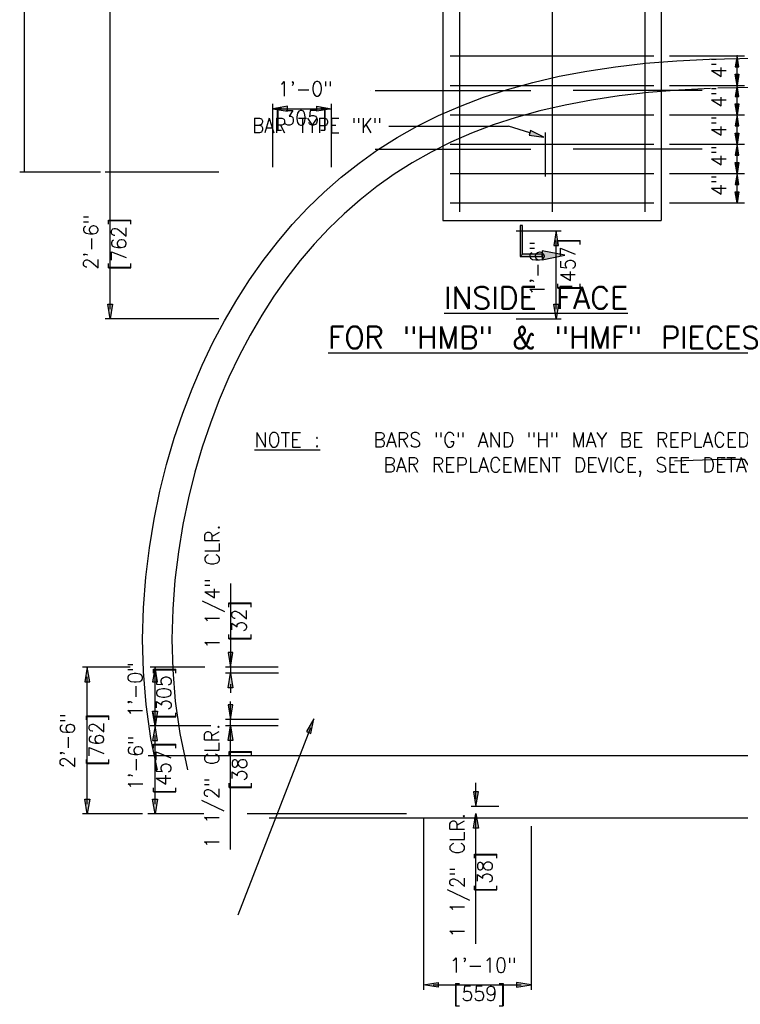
# Model space of a CAD drawing. Extents: x -23 to 2859, y -15 to 3983.
# Tile 29 of 50: x 8 to 69, y 32 to 116. Entities that reach past the tile are written whole.
import ezdxf
from ezdxf.enums import TextEntityAlignment as Align

# ---------------------------------------------------------------- set-up
doc = ezdxf.new("R2010")
doc.units = 0
doc.header["$LTSCALE"] = 25.4
doc.header["$MEASUREMENT"] = 0
doc.linetypes.add('HIDDEN2', pattern=[0.1875, 0.125, -0.0625])
doc.layers.get('0').update_dxf_attribs({"linetype": 'CONTINUOUS'})
for name, color, linetype in [('BDR-TEXT', 1, 'CONTINUOUS'), ('COL_NUM', 7, 'CONTINUOUS'), ('FORM', 1, 'CONTINUOUS'), ('LABELS', 7, 'CONTINUOUS'), ('LEV_PAD', 7, 'CONTINUOUS'), ('PAN_BLK', 7, 'CONTINUOUS'), ('PAN_TS', 7, 'CONTINUOUS'), ('POINTS', 1, 'CONTINUOUS'), ('RS_LABELS', 7, 'CONTINUOUS')]:
    doc.layers.add(name, color=color, linetype=linetype)
doc.styles.add('TXT_SHX', font='txt.shx')

# ---------------------------------------------------------------- blocks, each defined once
blk = doc.blocks.new('A_DIM')
at = {"layer": 'PAN_BLK', "linetype": 'CONTINUOUS'}
blk.add_hatch(color=7, dxfattribs=at).paths.add_polyline_path([(-0.125, 0.0208), (-0.125, -0.0208), (0, 0)])
at = {"layer": 'PAN_BLK', "color": 7, "linetype": 'CONTINUOUS'}
blk.add_lwpolyline([(-0.125, 0.0208), (-0.125, -0.0208), (0, 0)], close=True, dxfattribs=at)
blk = doc.blocks.new('SO3_PN')
at = {"linetype": 'CONTINUOUS'}
for color, points in [(7, [(60.76, 36.77), (60.57, 36.14), (62.58, 35.87)]), (24, [(59.67, 19.91), (59.67, 23.82), (59.37, 23.82), (59.37, 19.61)]), (24, [(65.42, 19.76), (62.35, 20.36), (62.35, 19.16)]), (24, [(62.35, 19.91), (59.67, 19.91), (59.37, 19.61), (62.35, 19.61)])]:
    blk.add_hatch(color=color, dxfattribs=at).paths.add_polyline_path(points)
at = {"layer": 'RS_LABELS', "linetype": 'CONTINUOUS'}
for points in [[(88.66, 45.42), (89.16, 45.42), (88.91, 46.92)], [(88.66, 44.42), (89.16, 44.42), (88.91, 42.92)], [(88.66, 41.42), (89.16, 41.42), (88.91, 42.92)], [(88.66, 40.42), (89.16, 40.42), (88.91, 38.92)], [(88.66, 37.42), (89.16, 37.42), (88.91, 38.92)], [(88.66, 36.42), (89.16, 36.42), (88.91, 34.92)], [(88.66, 33.42), (89.16, 33.42), (88.91, 34.92)], [(88.66, 32.42), (89.16, 32.42), (88.91, 30.92)], [(88.66, 29.42), (89.16, 29.42), (88.91, 30.92)], [(88.66, 28.42), (89.16, 28.42), (88.91, 26.92)]]:
    blk.add_hatch(color=7, dxfattribs=at).paths.add_polyline_path(points)
at = {"color": 7, "linetype": 'CONTINUOUS'}
for p, q in [((79.72, 46.92), (89.91, 46.92)), ((88.91, 42.92), (88.91, 46.92)), ((79.72, 42.92), (89.91, 42.92)), ((88.91, 38.92), (88.91, 42.92)), ((79.72, 38.92), (89.91, 38.92)), ((88.91, 34.92), (88.91, 38.92)), ((60.67, 36.45), (57.75, 37.35)), ((79.72, 34.92), (89.91, 34.92)), ((88.91, 30.92), (88.91, 34.92)), ((79.72, 30.92), (89.91, 30.92)), ((79.72, 30.92), (89.91, 30.92)), ((88.91, 26.92), (88.91, 30.92)), ((79.72, 26.92), (89.91, 26.92))]:
    blk.add_line(p, q, dxfattribs=at)
blk.add_lwpolyline([(60.76, 36.77), (60.57, 36.14), (62.58, 35.87)], close=True, dxfattribs=at)
at = {"color": 24, "linetype": 'CONTINUOUS'}
for points in [[(59.67, 19.91), (59.67, 23.82), (59.37, 23.82), (59.37, 19.61)], [(65.42, 19.76), (62.35, 20.36), (62.35, 19.16)], [(62.35, 19.91), (59.67, 19.91), (59.37, 19.61), (62.35, 19.61)]]:
    blk.add_lwpolyline(points, close=True, dxfattribs=at)
at = {"layer": 'COL_NUM', "color": 7, "linetype": 'CONTINUOUS'}
for p, q in [((76.32, 119.72), (76.32, 25.68)), ((63.7, 118.61), (63.7, 25.68)), ((51.07, 117.51), (51.07, 25.68)), ((49.82, 46.92), (77.57, 46.92)), ((39.58, 42.22), (60.82, 42.22)), ((49.82, 42.92), (77.57, 42.92)), ((84.16, 42.22), (66.57, 42.22)), ((49.82, 38.92), (77.57, 38.92)), ((62.74, 36.48), (62.74, 30.48)), ((49.82, 34.92), (77.57, 34.92)), ((39.58, 34.22), (60.82, 34.22)), ((84.16, 34.22), (66.57, 34.22)), ((49.82, 30.92), (77.57, 30.92)), ((49.82, 26.92), (77.57, 26.92))]:
    blk.add_line(p, q, dxfattribs=at)
at = {"layer": 'COL_NUM', "color": 7, "linetype": 'CONTINUOUS', "const_width": 0.00035}
for points in [[(62.6, 36.48, 1), (62.87, 36.48, 1)], [(62.6, 30.48, 1), (62.87, 30.48, 1)]]:
    blk.add_lwpolyline(points, format="xyb", close=True, dxfattribs=at)
at = {"layer": 'LEV_PAD', "color": 1, "linetype": 'CONTINUOUS'}
for p, q in [((78.57, 119.92), (78.57, 24.48)), ((48.82, 117.31), (48.82, 24.48)), ((48.82, 24.48), (78.57, 24.48))]:
    blk.add_line(p, q, dxfattribs=at)
at = {"layer": 'PAN_TS', "color": 24, "linetype": 'CONTINUOUS'}
for p in [(88.91, 46.92), (88.91, 42.92), (88.91, 38.92), (88.91, 34.92), (88.91, 30.92)]:
    blk.add_point(p, dxfattribs=at)
at = {"layer": 'POINTS', "color": 253, "linetype": 'CONTINUOUS'}
blk.add_line((41.46, 37.35), (57.75, 37.35), dxfattribs=at)
at = {"layer": 'RS_LABELS', "color": 7, "linetype": 'CONTINUOUS'}
for p, q in [((88.91, 42.92), (88.91, 46.92)), ((88.91, 38.92), (88.91, 42.92)), ((88.91, 34.92), (88.91, 38.92)), ((88.91, 30.92), (88.91, 34.92)), ((88.91, 26.92), (88.91, 30.92)), ((88.91, 26.92), (88.91, 30.92))]:
    blk.add_line(p, q, dxfattribs=at)
for points in [[(88.66, 45.42), (89.16, 45.42), (88.91, 46.92)], [(88.66, 44.42), (89.16, 44.42), (88.91, 42.92)], [(88.66, 41.42), (89.16, 41.42), (88.91, 42.92)], [(88.66, 40.42), (89.16, 40.42), (88.91, 38.92)], [(88.66, 37.42), (89.16, 37.42), (88.91, 38.92)], [(88.66, 36.42), (89.16, 36.42), (88.91, 34.92)], [(88.66, 33.42), (89.16, 33.42), (88.91, 34.92)], [(88.66, 32.42), (89.16, 32.42), (88.91, 30.92)], [(88.66, 29.42), (89.16, 29.42), (88.91, 30.92)], [(88.66, 28.42), (89.16, 28.42), (88.91, 26.92)]]:
    blk.add_lwpolyline(points, close=True, dxfattribs=at)
at = {"layer": 'RS_LABELS', "color": 7, "linetype": 'CONTINUOUS', "const_width": 0.00035}
for points in [[(38.99, 42.22, 1), (39.34, 42.22, 1)], [(84.75, 42.22, -1), (84.4, 42.22, -1)], [(38.99, 34.22, 1), (39.34, 34.22, 1)], [(84.75, 34.22, -1), (84.4, 34.22, -1)]]:
    blk.add_lwpolyline(points, format="xyb", close=True, dxfattribs=at)
at = {"layer": 'RS_LABELS', "color": 24, "linetype": 'CONTINUOUS'}
for p in [(88.91, 46.92), (88.91, 42.92), (88.91, 38.92), (88.91, 34.92), (88.91, 30.92), (88.91, 30.92), (88.91, 26.92), (88.91, 26.92), (88.91, 26.92)]:
    blk.add_point(p, dxfattribs=at)
at = {"color": 5, "linetype": 'CONTINUOUS', "style": 'TXT_SHX', "width": 0.95}
for p in [(87.41, 45.33), (87.41, 41.33), (87.41, 37.33), (87.41, 33.33), (87.41, 29.33)]:
    blk.add_text('4"', height=2, rotation=90, dxfattribs=at).set_placement(p, align=Align.CENTER)
at = {"layer": 'LABELS', "color": 1, "linetype": 'CONTINUOUS', "style": 'TXT_SHX'}
for s, p in [('%%uINSIDE FACE', (48.99, 12.48)), ('%%uFOR "HMB" & "HMF" PIECES', (33.16, 7.06))]:
    blk.add_text(s, height=3, dxfattribs=at).set_placement(p)
at = {"layer": 'POINTS', "color": 253, "linetype": 'CONTINUOUS', "style": 'TXT_SHX', "width": 0.9}
blk.add_text('BAR TYPE "K"', height=2, dxfattribs=at).set_placement((22.84, 36.46))
blk = doc.blocks.new('SO3_P0')
at = {"linetype": 'CONTINUOUS'}
for color, points in [(7, [(60.76, 36.77), (60.57, 36.14), (62.58, 35.87)]), (24, [(59.67, 19.91), (59.67, 23.82), (59.37, 23.82), (59.37, 19.61)]), (24, [(65.42, 19.76), (62.35, 20.36), (62.35, 19.16)]), (24, [(62.35, 19.91), (59.67, 19.91), (59.37, 19.61), (62.35, 19.61)])]:
    blk.add_hatch(color=color, dxfattribs=at).paths.add_polyline_path(points)
at = {"layer": 'RS_LABELS', "linetype": 'CONTINUOUS'}
for points in [[(88.66, 45.42), (89.16, 45.42), (88.91, 46.92)], [(88.66, 44.42), (89.16, 44.42), (88.91, 42.92)], [(88.66, 41.42), (89.16, 41.42), (88.91, 42.92)], [(88.66, 40.42), (89.16, 40.42), (88.91, 38.92)], [(88.66, 37.42), (89.16, 37.42), (88.91, 38.92)], [(88.66, 36.42), (89.16, 36.42), (88.91, 34.92)], [(88.66, 33.42), (89.16, 33.42), (88.91, 34.92)], [(88.66, 32.42), (89.16, 32.42), (88.91, 30.92)], [(88.66, 29.42), (89.16, 29.42), (88.91, 30.92)], [(88.66, 28.42), (89.16, 28.42), (88.91, 26.92)]]:
    blk.add_hatch(color=7, dxfattribs=at).paths.add_polyline_path(points)
at = {"color": 7, "linetype": 'CONTINUOUS'}
for p, q in [((79.72, 46.92), (89.91, 46.92)), ((88.91, 42.92), (88.91, 46.92)), ((79.72, 42.92), (89.91, 42.92)), ((88.91, 38.92), (88.91, 42.92)), ((79.72, 38.92), (89.91, 38.92)), ((88.91, 34.92), (88.91, 38.92)), ((60.67, 36.45), (57.75, 37.35)), ((79.72, 34.92), (89.91, 34.92)), ((88.91, 30.92), (88.91, 34.92)), ((79.72, 30.92), (89.91, 30.92)), ((79.72, 30.92), (89.91, 30.92)), ((88.91, 26.92), (88.91, 30.92)), ((79.72, 26.92), (89.91, 26.92))]:
    blk.add_line(p, q, dxfattribs=at)
blk.add_lwpolyline([(60.76, 36.77), (60.57, 36.14), (62.58, 35.87)], close=True, dxfattribs=at)
at = {"color": 24, "linetype": 'CONTINUOUS'}
for points in [[(59.67, 19.91), (59.67, 23.82), (59.37, 23.82), (59.37, 19.61)], [(65.42, 19.76), (62.35, 20.36), (62.35, 19.16)], [(62.35, 19.91), (59.67, 19.91), (59.37, 19.61), (62.35, 19.61)]]:
    blk.add_lwpolyline(points, close=True, dxfattribs=at)
at = {"layer": 'COL_NUM', "color": 7, "linetype": 'CONTINUOUS'}
for p, q in [((76.32, 119.72), (76.32, 25.68)), ((63.7, 118.61), (63.7, 25.68)), ((51.07, 117.51), (51.07, 25.68)), ((49.82, 46.92), (77.57, 46.92)), ((39.58, 42.22), (60.82, 42.22)), ((49.82, 42.92), (77.57, 42.92)), ((84.16, 42.22), (66.57, 42.22)), ((49.82, 38.92), (77.57, 38.92)), ((62.74, 36.48), (62.74, 30.48)), ((49.82, 34.92), (77.57, 34.92)), ((39.58, 34.22), (60.82, 34.22)), ((84.16, 34.22), (66.57, 34.22)), ((49.82, 30.92), (77.57, 30.92)), ((49.82, 26.92), (77.57, 26.92))]:
    blk.add_line(p, q, dxfattribs=at)
at = {"layer": 'COL_NUM', "color": 7, "linetype": 'CONTINUOUS', "const_width": 0.00035}
for points in [[(62.6, 36.48, 1), (62.87, 36.48, 1)], [(62.6, 30.48, 1), (62.87, 30.48, 1)]]:
    blk.add_lwpolyline(points, format="xyb", close=True, dxfattribs=at)
at = {"layer": 'LEV_PAD', "color": 1, "linetype": 'CONTINUOUS'}
for p, q in [((78.57, 119.92), (78.57, 24.48)), ((48.82, 117.31), (48.82, 24.48)), ((48.82, 24.48), (78.57, 24.48))]:
    blk.add_line(p, q, dxfattribs=at)
at = {"layer": 'PAN_TS', "color": 24, "linetype": 'CONTINUOUS'}
for p in [(88.91, 46.92), (88.91, 42.92), (88.91, 38.92), (88.91, 34.92), (88.91, 30.92)]:
    blk.add_point(p, dxfattribs=at)
at = {"layer": 'POINTS', "color": 253, "linetype": 'CONTINUOUS'}
blk.add_line((41.46, 37.35), (57.75, 37.35), dxfattribs=at)
at = {"layer": 'RS_LABELS', "color": 7, "linetype": 'CONTINUOUS'}
for p, q in [((88.91, 42.92), (88.91, 46.92)), ((88.91, 38.92), (88.91, 42.92)), ((88.91, 34.92), (88.91, 38.92)), ((88.91, 30.92), (88.91, 34.92)), ((88.91, 26.92), (88.91, 30.92)), ((88.91, 26.92), (88.91, 30.92))]:
    blk.add_line(p, q, dxfattribs=at)
for points in [[(88.66, 45.42), (89.16, 45.42), (88.91, 46.92)], [(88.66, 44.42), (89.16, 44.42), (88.91, 42.92)], [(88.66, 41.42), (89.16, 41.42), (88.91, 42.92)], [(88.66, 40.42), (89.16, 40.42), (88.91, 38.92)], [(88.66, 37.42), (89.16, 37.42), (88.91, 38.92)], [(88.66, 36.42), (89.16, 36.42), (88.91, 34.92)], [(88.66, 33.42), (89.16, 33.42), (88.91, 34.92)], [(88.66, 32.42), (89.16, 32.42), (88.91, 30.92)], [(88.66, 29.42), (89.16, 29.42), (88.91, 30.92)], [(88.66, 28.42), (89.16, 28.42), (88.91, 26.92)]]:
    blk.add_lwpolyline(points, close=True, dxfattribs=at)
at = {"layer": 'RS_LABELS', "color": 7, "linetype": 'CONTINUOUS', "const_width": 0.00035}
for points in [[(38.99, 42.22, 1), (39.34, 42.22, 1)], [(84.75, 42.22, -1), (84.4, 42.22, -1)], [(38.99, 34.22, 1), (39.34, 34.22, 1)], [(84.75, 34.22, -1), (84.4, 34.22, -1)]]:
    blk.add_lwpolyline(points, format="xyb", close=True, dxfattribs=at)
at = {"layer": 'RS_LABELS', "color": 24, "linetype": 'CONTINUOUS'}
for p in [(88.91, 46.92), (88.91, 42.92), (88.91, 38.92), (88.91, 34.92), (88.91, 30.92), (88.91, 30.92), (88.91, 26.92), (88.91, 26.92), (88.91, 26.92)]:
    blk.add_point(p, dxfattribs=at)
at = {"color": 5, "linetype": 'CONTINUOUS', "style": 'TXT_SHX', "width": 0.95}
for p in [(87.41, 45.33), (87.41, 41.33), (87.41, 37.33), (87.41, 33.33), (87.41, 29.33)]:
    blk.add_text('4"', height=2, rotation=90, dxfattribs=at).set_placement(p, align=Align.CENTER)
at = {"layer": 'LABELS', "color": 1, "linetype": 'CONTINUOUS', "style": 'TXT_SHX'}
for s, p in [('%%uINSIDE FACE', (48.99, 12.48)), ('%%uFOR "HMB" & "HMF" PIECES', (33.16, 7.06))]:
    blk.add_text(s, height=3, dxfattribs=at).set_placement(p)
at = {"layer": 'POINTS', "color": 253, "linetype": 'CONTINUOUS', "style": 'TXT_SHX', "width": 0.9}
blk.add_text('BAR TYPE "K"', height=2, dxfattribs=at).set_placement((22.84, 36.46))

msp = doc.modelspace()

# ---------------------------------------------------------------- hatches: boundary and pattern name
at = {"layer": 'BDR-TEXT', "linetype": 'CONTINUOUS'}
for points in [[(53.16, 97.105), (53.576, 97.105), (53.368, 98.354)], [(15.163, 92.105), (15.58, 92.105), (15.372, 90.856)], [(53.16, 92.105), (53.576, 92.105), (53.368, 90.856)], [(25.826, 62.446), (25.41, 62.446), (25.618, 61.196)], [(13.208, 59.946), (13.625, 59.946), (13.417, 61.196)], [(18.982, 59.946), (19.399, 59.946), (19.19, 61.196)], [(25.826, 59.42), (25.41, 59.42), (25.618, 60.67)], [(25.826, 57.977), (25.41, 57.977), (25.618, 56.727)], [(18.982, 57.446), (19.399, 57.446), (19.19, 56.196)], [(18.982, 54.946), (19.399, 54.946), (19.19, 56.196)], [(25.826, 54.952), (25.41, 54.952), (25.618, 56.202)], [(32.084, 55.697), (32.475, 55.552), (32.715, 56.796)], [(46.735, 50.571), (46.318, 50.571), (46.527, 49.321)], [(13.208, 49.946), (13.625, 49.946), (13.417, 48.696)], [(18.982, 49.946), (19.399, 49.946), (19.19, 48.696)], [(46.735, 47.486), (46.318, 47.486), (46.527, 48.736)], [(43.303, 34.339), (43.303, 33.922), (42.053, 34.131)], [(49.971, 34.339), (49.971, 33.922), (51.221, 34.131)]]:
    msp.add_hatch(color=7, dxfattribs=at).paths.add_polyline_path(points)

# ---------------------------------------------------------------- linework, layer by layer
at = {"layer": 'BDR-TEXT', "color": 7, "linetype": 'CONTINUOUS'}
for p, q in [((8.079, 103.354), (8.079, 193.339)), ((15.372, 103.354), (15.372, 152.512)), ((29.235, 103.77), (29.235, 109.166)), ((34.234, 103.77), (34.234, 109.166)), ((29.235, 108.75), (34.234, 108.75)), ((14.539, 103.354), (7.663, 103.354)), ((24.634, 103.354), (14.955, 103.354)), ((24.634, 103.354), (14.955, 103.354)), ((15.372, 91.689), (15.372, 103.354)), ((49.945, 98.354), (53.785, 98.354)), ((53.368, 91.689), (53.368, 97.521)), ((24.634, 90.856), (14.955, 90.856)), ((49.945, 90.856), (53.785, 90.856)), ((25.618, 68.318), (25.618, 60.664)), ((25.618, 68.318), (25.618, 60.664)), ((17.082, 61.196), (13, 61.196)), ((23.437, 61.196), (18.774, 61.196)), ((19.19, 56.196), (19.19, 61.196)), ((29.67, 61.196), (25.201, 61.196)), ((29.715, 60.664), (25.201, 60.664)), ((13.417, 49.529), (13.417, 60.362)), ((25.618, 59.742), (25.618, 58.996)), ((25.618, 45.664), (25.618, 58.264)), ((23.939, 56.196), (18.774, 56.196)), ((22.973, 56.196), (18.774, 56.196)), ((29.715, 56.727), (25.201, 56.727)), ((29.67, 56.196), (25.201, 56.196)), ((19.19, 49.529), (19.19, 55.362)), ((32.425, 56.015), (26.259, 40.068)), ((46.527, 49.936), (46.527, 51.327)), ((18.124, 48.696), (13, 48.696)), ((23.338, 48.696), (18.582, 48.696)), ((40.609, 48.696), (27.049, 48.696)), ((48.484, 49.321), (46.11, 49.321)), ((42.053, 48.279), (42.053, 33.714)), ((46.527, 37.625), (46.527, 48.614)), ((51.221, 47.654), (51.221, 33.714)), ((42.886, 34.131), (50.388, 34.131))]:
    msp.add_line(p, q, dxfattribs=at)
for points in [[(53.16, 97.105), (53.576, 97.105), (53.368, 98.354)], [(15.163, 92.105), (15.58, 92.105), (15.372, 90.856)], [(53.16, 92.105), (53.576, 92.105), (53.368, 90.856)], [(25.826, 62.446), (25.41, 62.446), (25.618, 61.196)], [(13.208, 59.946), (13.625, 59.946), (13.417, 61.196)], [(18.982, 59.946), (19.399, 59.946), (19.19, 61.196)], [(25.826, 59.42), (25.41, 59.42), (25.618, 60.67)], [(25.826, 57.977), (25.41, 57.977), (25.618, 56.727)], [(18.982, 57.446), (19.399, 57.446), (19.19, 56.196)], [(18.982, 54.946), (19.399, 54.946), (19.19, 56.196)], [(25.826, 54.952), (25.41, 54.952), (25.618, 56.202)], [(32.084, 55.697), (32.475, 55.552), (32.715, 56.796)], [(46.735, 50.571), (46.318, 50.571), (46.527, 49.321)], [(13.208, 49.946), (13.625, 49.946), (13.417, 48.696)], [(18.982, 49.946), (19.399, 49.946), (19.19, 48.696)], [(46.735, 47.486), (46.318, 47.486), (46.527, 48.736)], [(43.303, 34.339), (43.303, 33.922), (42.053, 34.131)], [(49.971, 34.339), (49.971, 33.922), (51.221, 34.131)]]:
    msp.add_lwpolyline(points, close=True, dxfattribs=at)
at = {"layer": 'FORM', "color": 1, "linetype": 'CONTINUOUS'}
msp.add_lwpolyline([(19.399, 52.425), (18.833, 55.105), (18.424, 58.009), (18.2, 60.833), (18.135, 63.579), (18.209, 66.248), (18.404, 68.84), (18.708, 71.357), (19.111, 73.799), (19.604, 76.167), (20.18, 78.46), (20.832, 80.68), (21.557, 82.827), (22.35, 84.901), (23.208, 86.902), (24.128, 88.831), (25.109, 90.687), (26.149, 92.47), (27.247, 94.181), (28.402, 95.82), (29.616, 97.385), (30.887, 98.878), (32.218, 100.298), (33.608, 101.644), (35.06, 102.916), (36.575, 104.114), (38.157, 105.238), (39.807, 106.286), (41.53, 107.259), (43.328, 108.157), (45.206, 108.978), (47.169, 109.724), (49.222, 110.394), (51.369, 110.988), (53.615, 111.506), (55.963, 111.95), (58.416, 112.319), (60.972, 112.613), (63.632, 112.834), (66.42, 112.98), (70.289, 113.054)], dxfattribs=at)
at = {"layer": 'FORM', "color": 1, "linetype": 'HIDDEN2'}
msp.add_lwpolyline([(70.313, 110.554), (66.51, 110.482), (63.801, 110.339), (61.218, 110.125), (58.745, 109.84), (56.381, 109.485), (54.128, 109.059), (51.984, 108.564), (49.943, 107.999), (48.001, 107.366), (46.152, 106.663), (44.388, 105.892), (42.703, 105.051), (41.093, 104.141), (39.552, 103.162), (38.076, 102.114), (36.66, 100.994), (35.302, 99.805), (34, 98.544), (32.752, 97.212), (31.557, 95.808), (30.413, 94.333), (29.321, 92.785), (28.281, 91.165), (27.295, 89.473), (26.362, 87.708), (25.486, 85.871), (24.667, 83.962), (23.91, 81.981), (23.217, 79.928), (22.592, 77.803), (22.041, 75.607), (21.569, 73.341), (21.184, 71.003), (20.893, 68.596), (20.706, 66.12), (20.636, 63.574), (20.698, 60.962), (20.91, 58.283), (21.297, 55.538), (21.954, 52.425)], dxfattribs=at)
at = {"layer": 'POINTS', "color": 2, "linetype": 'CONTINUOUS'}
for p, q in [((18.599, 53.675), (121.979, 53.675)), ((28.912, 48.363), (111.667, 48.363))]:
    msp.add_line(p, q, dxfattribs=at)
msp.add_lwpolyline([(63.434, 78.751), (67.432, 78.907), (69.371, 78.907), (70.502, 77.131), (71.633, 75.678), (73.733, 74.548), (78.095, 74.225), (79.549, 73.418), (81.164, 70.996), (80.68, 68.736), (82.457, 65.991), (81.972, 64.377), (80.577, 58.231)], dxfattribs=at)

# ---------------------------------------------------------------- block references
at = {"layer": 'BDR-TEXT', "linetype": 'CONTINUOUS', "yscale": 9.9984, "zscale": 9.9984, "rotation": 180.0000000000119}
for p, xscale in [((29.235, 108.75), 9.9984), ((34.234, 108.75), -9.9984)]:
    msp.add_blockref('A_DIM', p, dxfattribs=dict(at, xscale=xscale))
at = {"layer": 'FORM', "linetype": 'CONTINUOUS', "xscale": 0.625, "yscale": 0.625, "zscale": 0.625}
for name in ['SO3_PN', 'SO3_P0']:
    msp.add_blockref(name, (13.204, 83.913), dxfattribs=at)

# ---------------------------------------------------------------- texts
at = {"layer": 'BDR-TEXT', "color": 5, "linetype": 'CONTINUOUS', "style": 'TXT_SHX', "width": 0.95}
for s, height, p in [('1\'-0" ', 1.2498, (32.517, 109.829)), ('[305]', 1.2498, (31.632, 107.345)), ('1\'-10" ', 1.25, (47.672, 35.182)), ('[559]', 1.25, (46.816, 32.766))]:
    msp.add_text(s, height=height, dxfattribs=at).set_placement(p, align=Align.CENTER)
for s, height, p in [('2\'-6" ', 1.2498, (14.345, 97.92)), ('[762]', 1.2498, (16.728, 97.233)), ('1\'-6" ', 1.2498, (52.357, 95.681)), ('[457]', 1.2498, (54.993, 95.501)), ('1 1/4" CLR.', 1.24997, (24.685, 68.035)), ('[32]', 1.25, (26.972, 65.141)), ('1\'-0" ', 1.25, (18.135, 59.798)), ('[305]', 1.25, (20.558, 58.99)), ('2\'-6" ', 1.25, (12.363, 55.459)), ('[762]', 1.25, (14.836, 55.013)), ('1\'-6" ', 1.25, (18.157, 53.569)), ('1 1/2" CLR.', 1.24997, (24.65, 51.058)), ('[457]', 1.25, (20.536, 52.598)), ('[38]', 1.25, (27.001, 52.47)), ('1 1/2" CLR.', 1.24997, (45.569, 43.448)), ('[38]', 1.25, (47.902, 43.738))]:
    msp.add_text(s, height=height, rotation=90, dxfattribs=at).set_placement(p, align=Align.CENTER)
at = {"layer": 'POINTS', "color": 253, "linetype": 'CONTINUOUS', "style": 'TXT_SHX', "width": 0.95}
for s, height, p in [('%%uNOTE :', 1.25, (27.658, 79.935)), ('%%uNOTE :', 1.25, (27.658, 79.935)), (' BARS "G" AND "H" MAY BE REPLACED BY THE DOWEL', 1.24999, (36.738, 79.935)), (' BARS "G" AND "H" MAY BE REPLACED BY THE DOWEL', 1.24999, (36.738, 79.935)), ('           BAR REPLACEMENT DEVICE, SEE DETAIL SHEET 3a.', 1.24999, (25.985, 77.792)), ('           BAR REPLACEMENT DEVICE, SEE DETAIL SHEET 3a.', 1.24999, (25.985, 77.792))]:
    msp.add_text(s, height=height, dxfattribs=at).set_placement(p)

doc.saveas('drawing.dxf')
